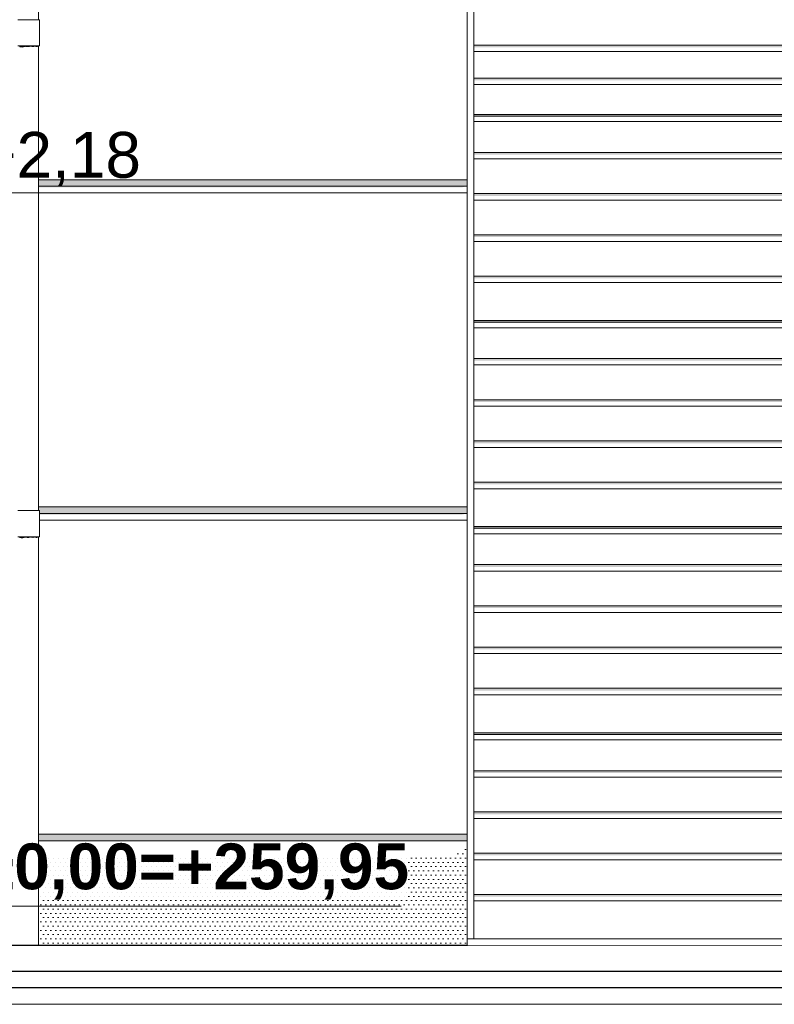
# Model space of a CAD drawing. Header units: millimetres. Extents: x 11 to 55443, y -2 to 19464.
# Tile 22 of 135: x 13117 to 15424, y 10654 to 13663. Entities that reach past the tile are written whole.
import ezdxf

# ---------------------------------------------------------------- set-up
doc = ezdxf.new("R2010")
doc.units = ezdxf.units.MM
doc.header["$MEASUREMENT"] = 0
doc.linetypes.add('Wipeout_Contour', pattern=[1000, 0, -1000])
for name, color, linetype in [('A_WYM_ZEWNETRZNE', 7, 'Continuous'), ('Nowe_A__SCIANY', 7, 'Continuous'), ('Nowe_A__STROPY', 7, 'Continuous'), ('Nowe_A_WN_WYPOSAZENIE', 7, 'Continuous'), ('Nowe_Drzwi Archicad', 7, 'Continuous')]:
    doc.layers.add(name, color=color, linetype=linetype)
for name, color, linetype, lineweight in [('A_WYM_ZEWNETRZNE_Nr_pióra__45', 7, 'Continuous', 15), ('A_WYM_ZEWNETRZNE_Nr_pióra__85', 7, 'Continuous', 13), ('A_WYPEŁNIENIA RYSUNKI_Nr_pióra__18', 9, 'Continuous', 13), ('Nowe_A__SCIANY_Nr_pióra__87', 7, 'Continuous', 13), ('Nowe_A__STROPY_Nr_pióra__1', 7, 'Continuous', 13), ('Nowe_A__STROPY_Nr_pióra__21', 7, 'Continuous', 25), ('Nowe_A_WN_WYPOSAZENIE_Nr_pióra__2', 7, 'Continuous', 13), ('Nowe_Drzwi Archicad_Nr_pióra__101', 252, 'Continuous', 5), ('Nowe_Drzwi Archicad_Nr_pióra__81', 7, 'Continuous', 13), ('Nowe_Drzwi Archicad_Nr_pióra__87', 7, 'Continuous', 13)]:
    doc.layers.add(name, color=color, linetype=linetype, lineweight=lineweight)
doc.styles.add('STYL_AUTOMATYCZNY_3', font='arial.ttf')
doc.styles.add('STYL_AUTOMATYCZNY_4', font='arial.ttf')

# ---------------------------------------------------------------- blocks, each defined once
blk = doc.blocks.new('ElemPrzekroju_1_1', base_point=(7287.1, 10854))
at = {"color": 254, "linetype": 'Wipeout_Contour', "lineweight": 0, "ltscale": 153583.414394}
blk.add_wipeout([(13174.9, 14134), (13174.9, 13663.1), (13177.2, 13663.1), (13177.2, 13583.1), (13174.9, 13583.1), (13174.9, 13174), (14485.2, 13174), (14485.2, 14134)], dxfattribs=at).dxf.layer = 'Nowe_A__SCIANY'
at = {"color": 254, "linetype": 'Wipeout_Contour', "lineweight": 0, "ltscale": 75016.242034}
blk.add_wipeout([(13174.9, 12174), (14485.2, 12174), (14485.2, 13134), (13174.9, 13134)], dxfattribs=at).dxf.layer = 'Nowe_A__SCIANY'
at = {"color": 254, "linetype": 'Wipeout_Contour', "lineweight": 0, "ltscale": 76395.332423}
blk.add_wipeout([(14485.2, 13174), (13174.9, 13174), (13174.9, 13154), (14485.2, 13154)], dxfattribs=at).dxf.layer = 'Nowe_A__SCIANY'
at = {"color": 254, "linetype": 'Wipeout_Contour', "lineweight": 0, "ltscale": 109559.449377}
blk.add_wipeout([(13174.9, 12163.1), (13177.2, 12163.1), (13177.2, 12154), (14485.2, 12154), (14485.2, 12174), (13174.9, 12174)], dxfattribs=at).dxf.layer = 'Nowe_A__SCIANY'
at = {"layer": 'Nowe_A__SCIANY', "linetype": 'Continuous', "lineweight": 0, "true_color": 0x000000}
for points in [[(14485.2, 13174), (13174.9, 13174), (13174.9, 13154), (14485.2, 13154)], [(13174.9, 12163.1), (13177.2, 12163.1), (13177.2, 12154), (14485.2, 12154), (14485.2, 12174), (13174.9, 12174)]]:
    blk.add_hatch(color=18, dxfattribs=at).paths.add_polyline_path(points)
at = {"layer": 'Nowe_A__SCIANY_Nr_pióra__87', "color": 7, "linetype": 'Continuous', "lineweight": 13}
for p, q in [((13174.9, 13174), (14485.2, 13174)), ((13174.9, 12174), (14485.2, 12174))]:
    blk.add_line(p, q, dxfattribs=at)
at = {"color": 254, "linetype": 'Wipeout_Contour', "lineweight": 0, "ltscale": 76340.179989}
blk.add_wipeout([(13174.9, 13154), (13174.9, 13134), (14485.2, 13134), (14485.2, 13154)], dxfattribs=at).dxf.layer = 'Nowe_A__SCIANY'
at = {"color": 254, "linetype": 'Wipeout_Contour', "lineweight": 0, "ltscale": 73644.006634}
blk.add_wipeout([(14485.2, 12154), (13177.2, 12154), (13177.2, 12134), (14485.2, 12134)], dxfattribs=at).dxf.layer = 'Nowe_A__SCIANY'
at = {"layer": 'Nowe_A__SCIANY', "linetype": 'Continuous', "lineweight": 0, "true_color": 0x000000}
for points in [[(13174.9, 13150.6), (14468.7, 13150.6), (14485.2, 13154), (13174.9, 13154)], [(13177.2, 12154), (13177.2, 12150.6), (14468.7, 12150.6), (14485.2, 12154)]]:
    blk.add_hatch(color=18, dxfattribs=at).paths.add_polyline_path(points)
at = {"layer": 'Nowe_A__SCIANY_Nr_pióra__87', "color": 7, "linetype": 'Continuous', "lineweight": 13}
for p, q in [((13174.9, 13154), (14485.2, 13154)), ((13174.9, 13134), (14485.2, 13134)), ((13177.2, 12154), (14485.2, 12154))]:
    blk.add_line(p, q, dxfattribs=at)
at = {"color": 254, "linetype": 'Wipeout_Contour', "lineweight": 0, "ltscale": 108134.951896}
blk.add_wipeout([(13177.2, 12083.1), (13174.9, 12083.1), (13174.9, 11174), (14485.2, 11174), (14485.2, 12134), (13177.2, 12134)], dxfattribs=at).dxf.layer = 'Nowe_A__SCIANY'
at = {"layer": 'Nowe_A__SCIANY_Nr_pióra__87', "color": 7, "linetype": 'Continuous', "lineweight": 13}
blk.add_line((13177.2, 12134), (14485.2, 12134), dxfattribs=at)
at = {"color": 254, "linetype": 'Wipeout_Contour', "lineweight": 0, "ltscale": 71113.97476}
blk.add_wipeout([(14485.2, 11174), (13174.9, 11174), (13174.9, 11154), (14485.2, 11154)], dxfattribs=at).dxf.layer = 'Nowe_A__SCIANY'
at = {"layer": 'Nowe_A__SCIANY', "linetype": 'Continuous', "lineweight": 0, "true_color": 0x000000}
blk.add_hatch(color=18, dxfattribs=at).paths.add_polyline_path([(14485.2, 11174), (13174.9, 11174), (13174.9, 11154), (14485.2, 11154)])
at = {"layer": 'Nowe_A__SCIANY_Nr_pióra__87', "color": 7, "linetype": 'Continuous', "lineweight": 13}
blk.add_line((13174.9, 11174), (14485.2, 11174), dxfattribs=at)
blk = doc.blocks.new('ElemPrzekroju_2_1', base_point=(7287.1, 10854))
at = {"color": 254, "linetype": 'Wipeout_Contour', "lineweight": 0, "ltscale": 84371.396691}
blk.add_wipeout([(14505.2, 13585.6), (14505.2, 13565.6), (17715.2, 13565.6), (17715.2, 13585.6)], dxfattribs=at).dxf.layer = 'Nowe_Drzwi Archicad'
at = {"color": 254, "linetype": 'Wipeout_Contour', "lineweight": 0, "ltscale": 83817.552851}
blk.add_wipeout([(14505.2, 13368.7), (14505.2, 13351.7), (17715.2, 13351.7), (17715.2, 13368.7)], dxfattribs=at).dxf.layer = 'Nowe_Drzwi Archicad'
at = {"color": 254, "linetype": 'Wipeout_Contour', "lineweight": 0, "ltscale": 83530.356527}
blk.add_wipeout([(14505.2, 13257.7), (14505.2, 13237.7), (17715.2, 13237.7), (17715.2, 13257.7)], dxfattribs=at).dxf.layer = 'Nowe_Drzwi Archicad'
at = {"color": 254, "linetype": 'Wipeout_Contour', "lineweight": 0, "ltscale": 83210.400961}
blk.add_wipeout([(14505.2, 13131.7), (14505.2, 13111.7), (17715.2, 13111.7), (17715.2, 13131.7)], dxfattribs=at).dxf.layer = 'Nowe_Drzwi Archicad'
at = {"color": 254, "linetype": 'Wipeout_Contour', "lineweight": 0, "ltscale": 82892.268311}
blk.add_wipeout([(14505.2, 13005.7), (14505.2, 12985.7), (17715.2, 12985.7), (17715.2, 13005.7)], dxfattribs=at).dxf.layer = 'Nowe_Drzwi Archicad'
at = {"color": 254, "linetype": 'Wipeout_Contour', "lineweight": 0, "ltscale": 82575.97969}
blk.add_wipeout([(14505.2, 12879.7), (14505.2, 12859.7), (17715.2, 12859.7), (17715.2, 12879.7)], dxfattribs=at).dxf.layer = 'Nowe_Drzwi Archicad'
at = {"color": 254, "linetype": 'Wipeout_Contour', "lineweight": 0, "ltscale": 82228.226666}
blk.add_wipeout([(14505.2, 12738.8), (14505.2, 12721.8), (17715.2, 12721.8), (17715.2, 12738.8)], dxfattribs=at).dxf.layer = 'Nowe_Drzwi Archicad'
at = {"color": 254, "linetype": 'Wipeout_Contour', "lineweight": 0, "ltscale": 81949.267322}
blk.add_wipeout([(14505.2, 12627.8), (14505.2, 12607.8), (17715.2, 12607.8), (17715.2, 12627.8)], dxfattribs=at).dxf.layer = 'Nowe_Drzwi Archicad'
at = {"color": 254, "linetype": 'Wipeout_Contour', "lineweight": 0, "ltscale": 81638.638215}
blk.add_wipeout([(14505.2, 12501.8), (14505.2, 12481.8), (17715.2, 12481.8), (17715.2, 12501.8)], dxfattribs=at).dxf.layer = 'Nowe_Drzwi Archicad'
at = {"color": 254, "linetype": 'Wipeout_Contour', "lineweight": 0, "ltscale": 81329.939995}
blk.add_wipeout([(14505.2, 12375.8), (14505.2, 12355.8), (17715.2, 12355.8), (17715.2, 12375.8)], dxfattribs=at).dxf.layer = 'Nowe_Drzwi Archicad'
at = {"color": 254, "linetype": 'Wipeout_Contour', "lineweight": 0, "ltscale": 81023.194569}
blk.add_wipeout([(14505.2, 12249.8), (14505.2, 12229.8), (17715.2, 12229.8), (17715.2, 12249.8)], dxfattribs=at).dxf.layer = 'Nowe_Drzwi Archicad'
at = {"color": 254, "linetype": 'Wipeout_Contour', "lineweight": 0, "ltscale": 80686.127891}
blk.add_wipeout([(14505.2, 12108.9), (14505.2, 12091.9), (17715.2, 12091.9), (17715.2, 12108.9)], dxfattribs=at).dxf.layer = 'Nowe_Drzwi Archicad'
at = {"color": 254, "linetype": 'Wipeout_Contour', "lineweight": 0, "ltscale": 80415.891853}
blk.add_wipeout([(14505.2, 11997.9), (14505.2, 11977.9), (17715.2, 11977.9), (17715.2, 11997.9)], dxfattribs=at).dxf.layer = 'Nowe_Drzwi Archicad'
at = {"color": 254, "linetype": 'Wipeout_Contour', "lineweight": 0, "ltscale": 80115.138924}
blk.add_wipeout([(14505.2, 11871.9), (14505.2, 11851.9), (17715.2, 11851.9), (17715.2, 11871.9)], dxfattribs=at).dxf.layer = 'Nowe_Drzwi Archicad'
at = {"color": 254, "linetype": 'Wipeout_Contour', "lineweight": 0, "ltscale": 79816.429816}
blk.add_wipeout([(14505.2, 11745.9), (14505.2, 11725.9), (17715.2, 11725.9), (17715.2, 11745.9)], dxfattribs=at).dxf.layer = 'Nowe_Drzwi Archicad'
at = {"color": 254, "linetype": 'Wipeout_Contour', "lineweight": 0, "ltscale": 79519.787714}
blk.add_wipeout([(14505.2, 11619.9), (14505.2, 11599.9), (17715.2, 11599.9), (17715.2, 11619.9)], dxfattribs=at).dxf.layer = 'Nowe_Drzwi Archicad'
at = {"color": 254, "linetype": 'Wipeout_Contour', "lineweight": 0, "ltscale": 79194.032812}
blk.add_wipeout([(14505.2, 11479), (14505.2, 11462), (17715.2, 11462), (17715.2, 11479)], dxfattribs=at).dxf.layer = 'Nowe_Drzwi Archicad'
at = {"color": 254, "linetype": 'Wipeout_Contour', "lineweight": 0, "ltscale": 78933.029522}
blk.add_wipeout([(14505.2, 11368), (14505.2, 11348), (17715.2, 11348), (17715.2, 11368)], dxfattribs=at).dxf.layer = 'Nowe_Drzwi Archicad'
at = {"color": 254, "linetype": 'Wipeout_Contour', "lineweight": 0, "ltscale": 78642.727804}
blk.add_wipeout([(14505.2, 11242), (14505.2, 11222), (17715.2, 11222), (17715.2, 11242)], dxfattribs=at).dxf.layer = 'Nowe_Drzwi Archicad'
at = {"color": 254, "linetype": 'Wipeout_Contour', "lineweight": 0, "ltscale": 78354.587843}
blk.add_wipeout([(14505.2, 11116), (14505.2, 11096), (17715.2, 11096), (17715.2, 11116)], dxfattribs=at).dxf.layer = 'Nowe_Drzwi Archicad'
at = {"color": 254, "linetype": 'Wipeout_Contour', "lineweight": 0, "ltscale": 160294.585802}
blk.add_wipeout([(17715.2, 10990), (14505.2, 10990), (14505.2, 10970), (17235.2, 10970), (17235.2, 10970.1), (17535.2, 10970.1), (17535.2, 10970), (17715.2, 10970)], dxfattribs=at).dxf.layer = 'Nowe_Drzwi Archicad'
at = {"color": 254, "linetype": 'Wipeout_Contour', "lineweight": 0, "ltscale": 84502.0698}
blk.add_wipeout([(14505.2, 13666.6), (14505.2, 13585.6), (17715.2, 13585.6), (17715.2, 13666.6)], dxfattribs=at).dxf.layer = 'Nowe_Drzwi Archicad'
at = {"color": 254, "linetype": 'Wipeout_Contour', "lineweight": 0, "ltscale": 83845.579475}
blk.add_wipeout([(14505.2, 13373.6), (14505.2, 13368.7), (17715.2, 13368.7), (17715.2, 13373.6)], dxfattribs=at).dxf.layer = 'Nowe_Drzwi Archicad'
at = {"color": 254, "linetype": 'Wipeout_Contour', "lineweight": 0, "ltscale": 83675.808771}
blk.add_wipeout([(14505.2, 13351.7), (14505.2, 13257.7), (17715.2, 13257.7), (17715.2, 13351.7)], dxfattribs=at).dxf.layer = 'Nowe_Drzwi Archicad'
at = {"color": 254, "linetype": 'Wipeout_Contour', "lineweight": 0, "ltscale": 83370.304762}
blk.add_wipeout([(14505.2, 13237.7), (14505.2, 13131.7), (17715.2, 13131.7), (17715.2, 13237.7)], dxfattribs=at).dxf.layer = 'Nowe_Drzwi Archicad'
at = {"color": 254, "linetype": 'Wipeout_Contour', "lineweight": 0, "ltscale": 83051.259794}
blk.add_wipeout([(14505.2, 13111.7), (14505.2, 13005.7), (17715.2, 13005.7), (17715.2, 13111.7)], dxfattribs=at).dxf.layer = 'Nowe_Drzwi Archicad'
at = {"color": 254, "linetype": 'Wipeout_Contour', "lineweight": 0, "ltscale": 82734.048326}
blk.add_wipeout([(14505.2, 12985.7), (14505.2, 12879.7), (17715.2, 12879.7), (17715.2, 12985.7)], dxfattribs=at).dxf.layer = 'Nowe_Drzwi Archicad'
at = {"color": 254, "linetype": 'Wipeout_Contour', "lineweight": 0, "ltscale": 82255.455867}
blk.add_wipeout([(14505.2, 12743.7), (14505.2, 12738.8), (17715.2, 12738.8), (17715.2, 12743.7)], dxfattribs=at).dxf.layer = 'Nowe_Drzwi Archicad'
at = {"color": 254, "linetype": 'Wipeout_Contour', "lineweight": 0, "ltscale": 82090.542736}
blk.add_wipeout([(14505.2, 12721.8), (14505.2, 12627.8), (17715.2, 12627.8), (17715.2, 12721.8)], dxfattribs=at).dxf.layer = 'Nowe_Drzwi Archicad'
at = {"color": 254, "linetype": 'Wipeout_Contour', "lineweight": 0, "ltscale": 81793.874565}
blk.add_wipeout([(14505.2, 12607.8), (14505.2, 12501.8), (17715.2, 12501.8), (17715.2, 12607.8)], dxfattribs=at).dxf.layer = 'Nowe_Drzwi Archicad'
at = {"color": 254, "linetype": 'Wipeout_Contour', "lineweight": 0, "ltscale": 81484.209974}
blk.add_wipeout([(14505.2, 12481.8), (14505.2, 12375.8), (17715.2, 12375.8), (17715.2, 12481.8)], dxfattribs=at).dxf.layer = 'Nowe_Drzwi Archicad'
at = {"color": 254, "linetype": 'Wipeout_Contour', "lineweight": 0, "ltscale": 81176.487312}
blk.add_wipeout([(14505.2, 12355.8), (14505.2, 12249.8), (17715.2, 12249.8), (17715.2, 12355.8)], dxfattribs=at).dxf.layer = 'Nowe_Drzwi Archicad'
at = {"color": 254, "linetype": 'Wipeout_Contour', "lineweight": 0, "ltscale": 80712.512582}
blk.add_wipeout([(14505.2, 12113.8), (14505.2, 12108.9), (17715.2, 12108.9), (17715.2, 12113.8)], dxfattribs=at).dxf.layer = 'Nowe_Drzwi Archicad'
at = {"color": 254, "linetype": 'Wipeout_Contour', "lineweight": 0, "ltscale": 80552.74384}
blk.add_wipeout([(14505.2, 12091.9), (14505.2, 11997.9), (17715.2, 11997.9), (17715.2, 12091.9)], dxfattribs=at).dxf.layer = 'Nowe_Drzwi Archicad'
at = {"color": 254, "linetype": 'Wipeout_Contour', "lineweight": 0, "ltscale": 80265.432622}
blk.add_wipeout([(14505.2, 11977.9), (14505.2, 11871.9), (17715.2, 11871.9), (17715.2, 11977.9)], dxfattribs=at).dxf.layer = 'Nowe_Drzwi Archicad'
at = {"color": 254, "linetype": 'Wipeout_Contour', "lineweight": 0, "ltscale": 79965.70076}
blk.add_wipeout([(14505.2, 11851.9), (14505.2, 11745.9), (17715.2, 11745.9), (17715.2, 11851.9)], dxfattribs=at).dxf.layer = 'Nowe_Drzwi Archicad'
at = {"color": 254, "linetype": 'Wipeout_Contour', "lineweight": 0, "ltscale": 79668.024123}
blk.add_wipeout([(14505.2, 11725.9), (14505.2, 11619.9), (17715.2, 11619.9), (17715.2, 11725.9)], dxfattribs=at).dxf.layer = 'Nowe_Drzwi Archicad'
at = {"color": 254, "linetype": 'Wipeout_Contour', "lineweight": 0, "ltscale": 79219.523478}
blk.add_wipeout([(14505.2, 11483.9), (14505.2, 11479), (17715.2, 11479), (17715.2, 11483.9)], dxfattribs=at).dxf.layer = 'Nowe_Drzwi Archicad'
at = {"color": 254, "linetype": 'Wipeout_Contour', "lineweight": 0, "ltscale": 79065.199634}
blk.add_wipeout([(14505.2, 11462), (14505.2, 11368), (17715.2, 11368), (17715.2, 11462)], dxfattribs=at).dxf.layer = 'Nowe_Drzwi Archicad'
at = {"color": 254, "linetype": 'Wipeout_Contour', "lineweight": 0, "ltscale": 78787.791214}
blk.add_wipeout([(14505.2, 11348), (14505.2, 11242), (17715.2, 11242), (17715.2, 11348)], dxfattribs=at).dxf.layer = 'Nowe_Drzwi Archicad'
at = {"color": 254, "linetype": 'Wipeout_Contour', "lineweight": 0, "ltscale": 78498.56946}
blk.add_wipeout([(14505.2, 11222), (14505.2, 11116), (17715.2, 11116), (17715.2, 11222)], dxfattribs=at).dxf.layer = 'Nowe_Drzwi Archicad'
at = {"color": 254, "linetype": 'Wipeout_Contour', "lineweight": 0, "ltscale": 78211.521516}
blk.add_wipeout([(14505.2, 11096), (14505.2, 10990), (17715.2, 10990), (17715.2, 11096)], dxfattribs=at).dxf.layer = 'Nowe_Drzwi Archicad'
at = {"color": 254, "linetype": 'Wipeout_Contour', "lineweight": 0, "ltscale": 160093.982573}
blk.add_wipeout([(14505.2, 10970), (14505.2, 10854), (17715.2, 10854), (17715.2, 10970), (17535.2, 10970), (17535.2, 10924), (17235.2, 10924), (17235.2, 10970)], dxfattribs=at).dxf.layer = 'Nowe_Drzwi Archicad'
at = {"layer": 'Nowe_Drzwi Archicad', "linetype": 'Continuous', "lineweight": 0, "true_color": 0x000000}
for points in [[(14505.2, 13373.6), (14505.2, 13368.7), (17715.2, 13368.7), (17715.2, 13373.6)], [(14505.2, 12743.7), (14505.2, 12738.8), (17715.2, 12738.8), (17715.2, 12743.7)], [(14505.2, 12113.8), (14505.2, 12108.9), (17715.2, 12108.9), (17715.2, 12113.8)], [(14505.2, 11483.9), (14505.2, 11479), (17715.2, 11479), (17715.2, 11483.9)]]:
    blk.add_hatch(color=18, dxfattribs=at).paths.add_polyline_path(points)
at = {"color": 254, "linetype": 'Wipeout_Contour', "lineweight": 0, "ltscale": 83968.59467}
blk.add_wipeout([(14505.2, 13464.6), (14505.2, 13373.6), (17715.2, 13373.6), (17715.2, 13464.6)], dxfattribs=at).dxf.layer = 'Nowe_Drzwi Archicad'
at = {"color": 254, "linetype": 'Wipeout_Contour', "lineweight": 0, "ltscale": 82406.248438}
blk.add_wipeout([(14505.2, 12859.7), (14505.2, 12743.7), (17715.2, 12743.7), (17715.2, 12859.7)], dxfattribs=at).dxf.layer = 'Nowe_Drzwi Archicad'
at = {"color": 254, "linetype": 'Wipeout_Contour', "lineweight": 0, "ltscale": 80858.670599}
blk.add_wipeout([(14505.2, 12229.8), (14505.2, 12113.8), (17715.2, 12113.8), (17715.2, 12229.8)], dxfattribs=at).dxf.layer = 'Nowe_Drzwi Archicad'
at = {"color": 254, "linetype": 'Wipeout_Contour', "lineweight": 0, "ltscale": 79360.775942}
blk.add_wipeout([(14505.2, 11599.9), (14505.2, 11483.9), (17715.2, 11483.9), (17715.2, 11599.9)], dxfattribs=at).dxf.layer = 'Nowe_Drzwi Archicad'
at = {"color": 254, "linetype": 'Wipeout_Contour', "lineweight": 0, "ltscale": 84111.060329}
blk.add_wipeout([(14505.2, 13484.6), (14505.2, 13464.6), (17715.2, 13464.6), (17715.2, 13484.6)], dxfattribs=at).dxf.layer = 'Nowe_Drzwi Archicad'
at = {"color": 254, "linetype": 'Wipeout_Contour', "lineweight": 0, "ltscale": 84241.171146}
blk.add_wipeout([(14505.2, 13565.6), (14505.2, 13484.6), (17715.2, 13484.6), (17715.2, 13565.6)], dxfattribs=at).dxf.layer = 'Nowe_Drzwi Archicad'
at = {"color": 254, "linetype": 'Wipeout_Contour', "lineweight": 0, "ltscale": 77702.088137}
blk.add_wipeout([(14485.2, 14854), (14485.2, 10854), (14492.7, 10854), (14492.7, 14846.5)], dxfattribs=at).dxf.layer = 'Nowe_Drzwi Archicad'
at = {"color": 254, "linetype": 'Wipeout_Contour', "lineweight": 0, "ltscale": 77717.760531}
blk.add_wipeout([(14492.7, 14846.5), (14492.7, 10854), (14505.2, 10854), (14505.2, 14834)], dxfattribs=at).dxf.layer = 'Nowe_Drzwi Archicad'
at = {"layer": 'Nowe_Drzwi Archicad', "linetype": 'Continuous', "lineweight": 0, "true_color": 0x000000}
for points in [[(17715.2, 13585.6), (14505.2, 13585.6), (14505.2, 13578.5), (17580.2, 13578.5), (17580.2, 13565.6), (17715.2, 13565.6)], [(17715.2, 13484.6), (14505.2, 13484.6), (14505.2, 13477.5), (17580.2, 13477.5), (17580.2, 13464.6), (17715.2, 13464.6)], [(17715.2, 13368.7), (14505.2, 13368.7), (14505.2, 13366.5), (17580.2, 13366.5), (17580.2, 13351.7), (17715.2, 13351.7)], [(17715.2, 13257.7), (14505.2, 13257.7), (14505.2, 13250.6), (17580.2, 13250.6), (17580.2, 13237.7), (17715.2, 13237.7)], [(17715.2, 13131.7), (14505.2, 13131.7), (14505.2, 13124.6), (17580.2, 13124.6), (17580.2, 13111.7), (17715.2, 13111.7)], [(17715.2, 13005.7), (14505.2, 13005.7), (14505.2, 12998.6), (17580.2, 12998.6), (17580.2, 12985.7), (17715.2, 12985.7)], [(17715.2, 12879.7), (14505.2, 12879.7), (14505.2, 12872.6), (17580.2, 12872.6), (17580.2, 12859.7), (17715.2, 12859.7)], [(17715.2, 12738.8), (14505.2, 12738.8), (14505.2, 12736.6), (17580.2, 12736.6), (17580.2, 12721.8), (17715.2, 12721.8)], [(17715.2, 12627.8), (14505.2, 12627.8), (14505.2, 12620.7), (17580.2, 12620.7), (17580.2, 12607.8), (17715.2, 12607.8)], [(17715.2, 12501.8), (14505.2, 12501.8), (14505.2, 12494.7), (17580.2, 12494.7), (17580.2, 12481.8), (17715.2, 12481.8)], [(17715.2, 12375.8), (14505.2, 12375.8), (14505.2, 12368.7), (17580.2, 12368.7), (17580.2, 12355.8), (17715.2, 12355.8)], [(17715.2, 12249.8), (14505.2, 12249.8), (14505.2, 12242.7), (17580.2, 12242.7), (17580.2, 12229.8), (17715.2, 12229.8)], [(17715.2, 12108.9), (14505.2, 12108.9), (14505.2, 12106.7), (17580.2, 12106.7), (17580.2, 12091.9), (17715.2, 12091.9)], [(17715.2, 11997.9), (14505.2, 11997.9), (14505.2, 11990.8), (17580.2, 11990.8), (17580.2, 11977.9), (17715.2, 11977.9)], [(17715.2, 11871.9), (14505.2, 11871.9), (14505.2, 11864.8), (17580.2, 11864.8), (17580.2, 11851.9), (17715.2, 11851.9)], [(14505.2, 11738.8), (17580.2, 11738.8), (17580.2, 11725.9), (17715.2, 11725.9), (17715.2, 11745.9), (14505.2, 11745.9)], [(17715.2, 11619.9), (14505.2, 11619.9), (14505.2, 11612.8), (17580.2, 11612.8), (17580.2, 11599.9), (17715.2, 11599.9)], [(14505.2, 11476.8), (17580.2, 11476.8), (17580.2, 11462), (17715.2, 11462), (17715.2, 11479), (14505.2, 11479)], [(17715.2, 11368), (14505.2, 11368), (14505.2, 11360.9), (17580.2, 11360.9), (17580.2, 11348), (17715.2, 11348)], [(17715.2, 11242), (14505.2, 11242), (14505.2, 11234.9), (17580.2, 11234.9), (17580.2, 11222), (17715.2, 11222)], [(17715.2, 11116), (14505.2, 11116), (14505.2, 11108.9), (17580.2, 11108.9), (17580.2, 11096), (17715.2, 11096)], [(14505.2, 10990), (14505.2, 10982.9), (17580.2, 10982.9), (17580.2, 10970), (17715.2, 10970), (17715.2, 10990)]]:
    blk.add_hatch(color=18, dxfattribs=at).paths.add_polyline_path(points)
at = {"layer": 'Nowe_Drzwi Archicad_Nr_pióra__101', "color": 252, "linetype": 'Continuous', "lineweight": 5}
for p, q in [((14505.2, 14834), (14505.2, 13351.7)), ((14505.2, 13351.7), (14505.2, 13257.7)), ((14505.2, 13257.7), (14505.2, 13237.7)), ((14505.2, 13237.7), (14505.2, 13131.7)), ((14505.2, 13131.7), (14505.2, 13111.7)), ((14505.2, 13111.7), (14505.2, 13005.7)), ((14505.2, 13005.7), (14505.2, 12985.7)), ((14505.2, 12985.7), (14505.2, 12879.7)), ((14505.2, 12879.7), (14505.2, 12859.7)), ((14505.2, 12859.7), (14505.2, 12743.7)), ((14505.2, 12743.7), (14505.2, 12721.8)), ((14505.2, 12721.8), (14505.2, 12627.8)), ((14505.2, 12627.8), (14505.2, 12607.8)), ((14505.2, 12607.8), (14505.2, 12501.8)), ((14505.2, 12501.8), (14505.2, 12481.8)), ((14505.2, 12481.8), (14505.2, 12375.8)), ((14505.2, 12375.8), (14505.2, 12355.8)), ((14505.2, 12355.8), (14505.2, 12249.8)), ((14505.2, 12249.8), (14505.2, 12229.8)), ((14505.2, 12229.8), (14505.2, 12113.8)), ((14505.2, 12113.8), (14505.2, 12091.9)), ((14505.2, 12091.9), (14505.2, 11997.9)), ((14505.2, 11997.9), (14505.2, 11977.9)), ((14505.2, 11977.9), (14505.2, 11871.9)), ((14505.2, 11871.9), (14505.2, 11851.9)), ((14505.2, 11851.9), (14505.2, 11745.9)), ((14505.2, 11745.9), (14505.2, 11725.9)), ((14505.2, 11725.9), (14505.2, 11619.9)), ((14505.2, 11619.9), (14505.2, 11599.9)), ((14505.2, 11599.9), (14505.2, 11483.9)), ((14505.2, 11483.9), (14505.2, 11462)), ((14505.2, 11462), (14505.2, 11368)), ((14505.2, 11368), (14505.2, 11348)), ((14505.2, 11348), (14505.2, 11242)), ((14505.2, 11242), (14505.2, 11222)), ((14505.2, 11222), (14505.2, 11116)), ((14505.2, 11116), (14505.2, 11096)), ((14505.2, 11096), (14505.2, 10990)), ((14505.2, 10990), (14505.2, 10970)), ((14505.2, 10970), (14505.2, 10854))]:
    blk.add_line(p, q, dxfattribs=at)
at = {"layer": 'Nowe_Drzwi Archicad_Nr_pióra__81', "color": 7, "linetype": 'Continuous', "lineweight": 13}
for p, q in [((14505.2, 13585.6), (17715.2, 13585.6)), ((17715.2, 13565.6), (14505.2, 13565.6)), ((14505.2, 13484.6), (17715.2, 13484.6)), ((17715.2, 13464.6), (14505.2, 13464.6)), ((17715.2, 13373.6), (14505.2, 13373.6)), ((17715.2, 13368.7), (14505.2, 13368.7)), ((17715.2, 13351.7), (14505.2, 13351.7)), ((14505.2, 13257.7), (17715.2, 13257.7)), ((17715.2, 13237.7), (14505.2, 13237.7)), ((14505.2, 13131.7), (17715.2, 13131.7)), ((17715.2, 13111.7), (14505.2, 13111.7)), ((14505.2, 13005.7), (17715.2, 13005.7)), ((17715.2, 12985.7), (14505.2, 12985.7)), ((14505.2, 12879.7), (17715.2, 12879.7)), ((17715.2, 12859.7), (14505.2, 12859.7)), ((17715.2, 12743.7), (14505.2, 12743.7)), ((17715.2, 12738.8), (14505.2, 12738.8)), ((17715.2, 12721.8), (14505.2, 12721.8)), ((14505.2, 12627.8), (17715.2, 12627.8)), ((17715.2, 12607.8), (14505.2, 12607.8)), ((14505.2, 12501.8), (17715.2, 12501.8)), ((17715.2, 12481.8), (14505.2, 12481.8)), ((14505.2, 12375.8), (17715.2, 12375.8)), ((17715.2, 12355.8), (14505.2, 12355.8)), ((14505.2, 12249.8), (17715.2, 12249.8)), ((17715.2, 12229.8), (14505.2, 12229.8)), ((17715.2, 12113.8), (14505.2, 12113.8)), ((17715.2, 12108.9), (14505.2, 12108.9)), ((17715.2, 12091.9), (14505.2, 12091.9)), ((14505.2, 11997.9), (17715.2, 11997.9)), ((17715.2, 11977.9), (14505.2, 11977.9)), ((14505.2, 11871.9), (17715.2, 11871.9)), ((17715.2, 11851.9), (14505.2, 11851.9)), ((14505.2, 11745.9), (17715.2, 11745.9)), ((17715.2, 11725.9), (14505.2, 11725.9)), ((14505.2, 11619.9), (17715.2, 11619.9)), ((17715.2, 11599.9), (14505.2, 11599.9)), ((17715.2, 11483.9), (14505.2, 11483.9)), ((17715.2, 11479), (14505.2, 11479)), ((17715.2, 11462), (14505.2, 11462)), ((14505.2, 11368), (17715.2, 11368)), ((17715.2, 11348), (14505.2, 11348)), ((14505.2, 11242), (17715.2, 11242)), ((17715.2, 11222), (14505.2, 11222)), ((14505.2, 11116), (17715.2, 11116)), ((17715.2, 11096), (14505.2, 11096)), ((14505.2, 10990), (17715.2, 10990)), ((17235.2, 10970), (14505.2, 10970))]:
    blk.add_line(p, q, dxfattribs=at)
at = {"layer": 'Nowe_Drzwi Archicad_Nr_pióra__87', "color": 7, "linetype": 'Continuous', "lineweight": 13}
for p, q in [((14485.2, 14134), (14485.2, 13174)), ((14485.2, 13154), (14485.2, 13174)), ((14485.2, 13154), (14485.2, 13134)), ((14485.2, 13134), (14485.2, 12174)), ((14485.2, 12154), (14485.2, 12174)), ((14485.2, 12154), (14485.2, 12134)), ((14485.2, 12134), (14485.2, 11174)), ((14485.2, 11154), (14485.2, 11174))]:
    blk.add_line(p, q, dxfattribs=at)
blk = doc.blocks.new('ElemPrzekroju_11_1', base_point=(7287.1, 10854))
at = {"color": 254, "linetype": 'Wipeout_Contour', "lineweight": 0, "ltscale": 67699.677253}
blk.add_wipeout([(12658.5, 11154), (12658.5, 10834), (13074.9, 10834), (13074.9, 11154)], dxfattribs=at).dxf.layer = 'Nowe_A__SCIANY'
at = {"color": 254, "linetype": 'Wipeout_Contour', "lineweight": 0, "ltscale": 70690.353461}
blk.add_wipeout([(13174.9, 10834), (14485.2, 10834), (14485.2, 11154), (13174.9, 11154)], dxfattribs=at).dxf.layer = 'Nowe_A__SCIANY'
at = {"layer": 'Nowe_A__SCIANY', "linetype": 'Continuous', "lineweight": 0, "true_color": 0x000000}
blk.add_hatch(color=18, dxfattribs=at).paths.add_polyline_path([(12959.2, 10834), (13074.9, 10834), (13074.9, 11154), (12959.2, 11154)])
at = {"layer": 'Nowe_A__SCIANY_Nr_pióra__87', "color": 7, "linetype": 'Continuous', "lineweight": 13}
for p, q in [((13074.9, 11154), (12658.5, 11154)), ((12658.5, 10854), (12658.5, 11154)), ((14485.2, 11154), (13174.9, 11154)), ((14485.2, 10854), (14485.2, 11154))]:
    blk.add_line(p, q, dxfattribs=at)
blk = doc.blocks.new('ElemPrzekroju_24_1', base_point=(7287.1, 10854))
at = {"color": 254, "linetype": 'Wipeout_Contour', "lineweight": 0, "ltscale": 73703.550966}
blk.add_wipeout([(13171.9, 13583.1), (13171.9, 12163.1), (13174.9, 12163.1), (13174.9, 13583.1)], dxfattribs=at).dxf.layer = 'Nowe_A_WN_WYPOSAZENIE'
at = {"color": 254, "linetype": 'Wipeout_Contour', "lineweight": 0, "ltscale": 69863.770398}
blk.add_wipeout([(13171.9, 10834), (13174.9, 10834), (13174.9, 12083.1), (13171.9, 12083.1)], dxfattribs=at).dxf.layer = 'Nowe_A_WN_WYPOSAZENIE'
at = {"color": 254, "linetype": 'Wipeout_Contour', "lineweight": 0, "ltscale": 73686.814987}
blk.add_wipeout([(13171.9, 13583.1), (13163.2, 13583.1), (13163.2, 12163.1), (13171.9, 12163.1)], dxfattribs=at).dxf.layer = 'Nowe_A_WN_WYPOSAZENIE'
at = {"color": 254, "linetype": 'Wipeout_Contour', "lineweight": 0, "ltscale": 69846.117332}
blk.add_wipeout([(13163.2, 10834), (13171.9, 10834), (13171.9, 12083.1), (13163.2, 12083.1)], dxfattribs=at).dxf.layer = 'Nowe_A_WN_WYPOSAZENIE'
at = {"color": 254, "linetype": 'Wipeout_Contour', "lineweight": 0, "ltscale": 73655.371064}
blk.add_wipeout([(13163.2, 13583.1), (13149.9, 13583.1), (13149.9, 12163.1), (13163.2, 12163.1)], dxfattribs=at).dxf.layer = 'Nowe_A_WN_WYPOSAZENIE'
at = {"color": 254, "linetype": 'Wipeout_Contour', "lineweight": 0, "ltscale": 69812.949135}
blk.add_wipeout([(13149.9, 10834), (13163.2, 10834), (13163.2, 12083.1), (13149.9, 12083.1)], dxfattribs=at).dxf.layer = 'Nowe_A_WN_WYPOSAZENIE'
at = {"color": 254, "linetype": 'Wipeout_Contour', "lineweight": 0, "ltscale": 75805.395604}
blk.add_wipeout([(13177.2, 13583.1), (13177.2, 13663.1), (13171.5, 13663.1), (13171.5, 13583.1)], dxfattribs=at).dxf.layer = 'Nowe_A_WN_WYPOSAZENIE'
at = {"color": 254, "linetype": 'Wipeout_Contour', "lineweight": 0, "ltscale": 73613.026534}
blk.add_wipeout([(13133.6, 12163.1), (13149.9, 12163.1), (13149.9, 13583.1), (13133.6, 13583.1)], dxfattribs=at).dxf.layer = 'Nowe_A_WN_WYPOSAZENIE'
at = {"color": 254, "linetype": 'Wipeout_Contour', "lineweight": 0, "ltscale": 71613.903902}
blk.add_wipeout([(13177.2, 12083.1), (13177.2, 12163.1), (13171.5, 12163.1), (13171.5, 12083.1)], dxfattribs=at).dxf.layer = 'Nowe_A_WN_WYPOSAZENIE'
at = {"color": 254, "linetype": 'Wipeout_Contour', "lineweight": 0, "ltscale": 69768.280286}
blk.add_wipeout([(13133.6, 10834), (13149.9, 10834), (13149.9, 12083.1), (13133.6, 12083.1)], dxfattribs=at).dxf.layer = 'Nowe_A_WN_WYPOSAZENIE'
at = {"color": 254, "linetype": 'Wipeout_Contour', "lineweight": 0, "ltscale": 75782.624782}
blk.add_wipeout([(13171.5, 13583.1), (13171.5, 13663.1), (13160.8, 13663.1), (13160.8, 13583.1)], dxfattribs=at).dxf.layer = 'Nowe_A_WN_WYPOSAZENIE'
at = {"color": 254, "linetype": 'Wipeout_Contour', "lineweight": 0, "ltscale": 73564.901762}
blk.add_wipeout([(13116.3, 13583.1), (13116.3, 12163.1), (13133.6, 12163.1), (13133.6, 13583.1)], dxfattribs=at).dxf.layer = 'Nowe_A_WN_WYPOSAZENIE'
at = {"color": 254, "linetype": 'Wipeout_Contour', "lineweight": 0, "ltscale": 71589.799755}
blk.add_wipeout([(13171.5, 12083.1), (13171.5, 12163.1), (13160.8, 12163.1), (13160.8, 12083.1)], dxfattribs=at).dxf.layer = 'Nowe_A_WN_WYPOSAZENIE'
at = {"color": 254, "linetype": 'Wipeout_Contour', "lineweight": 0, "ltscale": 69717.51044}
blk.add_wipeout([(13133.6, 12083.1), (13116.3, 12083.1), (13116.3, 10834), (13133.6, 10834)], dxfattribs=at).dxf.layer = 'Nowe_A_WN_WYPOSAZENIE'
at = {"layer": 'Nowe_A_WN_WYPOSAZENIE_Nr_pióra__2', "color": 7, "linetype": 'Continuous', "lineweight": 13}
for p, q in [((13177.2, 13583.1), (13177.2, 13663.1)), ((13177.2, 12083.1), (13177.2, 12163.1))]:
    blk.add_line(p, q, dxfattribs=at)
at = {"color": 254, "linetype": 'Wipeout_Contour', "lineweight": 0, "ltscale": 75747.439551}
blk.add_wipeout([(13160.8, 13583.1), (13160.8, 13663.1), (13146.2, 13663.1), (13146.2, 13583.1)], dxfattribs=at).dxf.layer = 'Nowe_A_WN_WYPOSAZENIE'
at = {"color": 254, "linetype": 'Wipeout_Contour', "lineweight": 0, "ltscale": 71552.552616}
blk.add_wipeout([(13160.8, 12083.1), (13160.8, 12163.1), (13146.2, 12163.1), (13146.2, 12083.1)], dxfattribs=at).dxf.layer = 'Nowe_A_WN_WYPOSAZENIE'
at = {"layer": 'Nowe_A_WN_WYPOSAZENIE', "linetype": 'Continuous', "lineweight": 0, "true_color": 0x000000}
for points in [[(13171.9, 13583.1), (13163.2, 13583.1), (13163.2, 13580.8), (13168.8, 13579.2), (13171.9, 13580.5)], [(13171.9, 13583.1), (13171.9, 13580.5), (13174, 13578.5), (13174.9, 13579.9), (13174.9, 13583.1)], [(13171.9, 12083.1), (13163.2, 12083.1), (13163.2, 12080.8), (13168.8, 12079.2), (13171.9, 12080.5)], [(13171.9, 12083.1), (13171.9, 12080.5), (13174, 12078.5), (13174.9, 12079.9), (13174.9, 12083.1)]]:
    blk.add_hatch(color=18, dxfattribs=at).paths.add_polyline_path(points)
at = {"layer": 'Nowe_A_WN_WYPOSAZENIE_Nr_pióra__2', "color": 7, "linetype": 'Continuous', "lineweight": 13}
for p, q in [((13174.9, 13663.1), (13174.9, 15083.1)), ((13177.2, 13663.1), (13171.5, 13663.1)), ((13177.2, 13583.1), (13171.5, 13583.1)), ((13174.9, 12163.1), (13174.9, 13583.1)), ((13177.2, 12163.1), (13171.5, 12163.1)), ((13177.2, 12083.1), (13171.5, 12083.1)), ((13174.9, 10834), (13174.9, 12083.1))]:
    blk.add_line(p, q, dxfattribs=at)
at = {"color": 254, "linetype": 'Wipeout_Contour', "lineweight": 0, "ltscale": 75703.667517}
blk.add_wipeout([(13146.2, 13583.1), (13146.2, 13663.1), (13129.3, 13663.1), (13129.3, 13583.1)], dxfattribs=at).dxf.layer = 'Nowe_A_WN_WYPOSAZENIE'
at = {"color": 254, "linetype": 'Wipeout_Contour', "lineweight": 0, "ltscale": 71506.212639}
blk.add_wipeout([(13146.2, 12083.1), (13146.2, 12163.1), (13129.3, 12163.1), (13129.3, 12083.1)], dxfattribs=at).dxf.layer = 'Nowe_A_WN_WYPOSAZENIE'
at = {"layer": 'Nowe_A_WN_WYPOSAZENIE', "linetype": 'Continuous', "lineweight": 0, "true_color": 0x000000}
for points in [[(13163.2, 13583.1), (13149.9, 13583.1), (13149.9, 13580.7), (13158.2, 13579.4), (13163.2, 13580.8)], [(13163.2, 12083.1), (13149.9, 12083.1), (13149.9, 12080.7), (13158.2, 12079.4), (13163.2, 12080.8)]]:
    blk.add_hatch(color=18, dxfattribs=at).paths.add_polyline_path(points)
at = {"layer": 'Nowe_A_WN_WYPOSAZENIE_Nr_pióra__2', "color": 7, "linetype": 'Continuous', "lineweight": 13}
for p, q in [((13160.8, 13663.1), (13146.2, 13663.1)), ((13171.5, 13663.1), (13160.8, 13663.1)), ((13160.8, 13583.1), (13146.2, 13583.1)), ((13171.5, 13583.1), (13160.8, 13583.1)), ((13160.8, 12163.1), (13146.2, 12163.1)), ((13171.5, 12163.1), (13160.8, 12163.1)), ((13160.8, 12083.1), (13146.2, 12083.1)), ((13171.5, 12083.1), (13160.8, 12083.1))]:
    blk.add_line(p, q, dxfattribs=at)
at = {"color": 254, "linetype": 'Wipeout_Contour', "lineweight": 0, "ltscale": 75656.06298}
blk.add_wipeout([(13129.3, 13583.1), (13129.3, 13663.1), (13111.9, 13663.1), (13111.9, 13583.1)], dxfattribs=at).dxf.layer = 'Nowe_A_WN_WYPOSAZENIE'
at = {"color": 254, "linetype": 'Wipeout_Contour', "lineweight": 0, "ltscale": 71455.811747}
blk.add_wipeout([(13129.3, 12083.1), (13129.3, 12163.1), (13111.9, 12163.1), (13111.9, 12083.1)], dxfattribs=at).dxf.layer = 'Nowe_A_WN_WYPOSAZENIE'
at = {"layer": 'Nowe_A_WN_WYPOSAZENIE', "linetype": 'Continuous', "lineweight": 0, "true_color": 0x000000}
for points in [[(13116.3, 13583.1), (13116.3, 13579.2), (13125.7, 13578), (13133.6, 13580.3), (13133.6, 13583.1)], [(13149.9, 13583.1), (13133.6, 13583.1), (13133.6, 13580.3), (13143.4, 13579.1), (13149.9, 13580.7)], [(13133.6, 12083.1), (13116.3, 12083.1), (13116.3, 12079.2), (13125.7, 12078), (13133.6, 12080.3)], [(13149.9, 12083.1), (13133.6, 12083.1), (13133.6, 12080.3), (13143.4, 12079.1), (13149.9, 12080.7)]]:
    blk.add_hatch(color=18, dxfattribs=at).paths.add_polyline_path(points)
at = {"layer": 'Nowe_A_WN_WYPOSAZENIE_Nr_pióra__2', "color": 7, "linetype": 'Continuous', "lineweight": 13}
for p, q in [((13129.3, 13663.1), (13111.9, 13663.1)), ((13146.2, 13663.1), (13129.3, 13663.1)), ((13129.3, 13583.1), (13111.9, 13583.1)), ((13146.2, 13583.1), (13129.3, 13583.1)), ((13129.3, 12163.1), (13111.9, 12163.1)), ((13146.2, 12163.1), (13129.3, 12163.1)), ((13129.3, 12083.1), (13111.9, 12083.1)), ((13146.2, 12083.1), (13129.3, 12083.1))]:
    blk.add_line(p, q, dxfattribs=at)
blk = doc.blocks.new('ElemPrzekroju_27_1', base_point=(7287.1, 10854))
at = {"color": 254, "linetype": 'Wipeout_Contour', "lineweight": 0, "ltscale": 122838.887801}
blk.add_wipeout([(49533.6, 10754), (429.8, 10754), (429.8, 10704), (49533.6, 10704)], dxfattribs=at).dxf.layer = 'Nowe_A__STROPY'
at = {"color": 254, "linetype": 'Wipeout_Contour', "lineweight": 0, "ltscale": 122996.403299}
blk.add_wipeout([(49533.6, 10834), (429.8, 10834), (429.8, 10754), (49533.6, 10754)], dxfattribs=at).dxf.layer = 'Nowe_A__STROPY'
at = {"color": 254, "linetype": 'Wipeout_Contour', "lineweight": 0, "ltscale": 122717.845394}
blk.add_wipeout([(429.8, 10654), (49533.6, 10654), (49533.6, 10704), (429.8, 10704)], dxfattribs=at).dxf.layer = 'Nowe_A__STROPY'
at = {"layer": 'Nowe_A__STROPY_Nr_pióra__1', "color": 7, "linetype": 'Continuous', "lineweight": 13}
blk.add_line((49533.6, 10654), (429.8, 10654), dxfattribs=at)
at = {"layer": 'Nowe_A__STROPY_Nr_pióra__21', "color": 7, "linetype": 'Continuous', "lineweight": 25}
for p, q in [((49533.6, 10834), (429.8, 10834)), ((49533.6, 10754), (429.8, 10754)), ((49533.6, 10704), (429.8, 10704))]:
    blk.add_line(p, q, dxfattribs=at)
blk = doc.blocks.new('ElemPrzekroju_30_1', base_point=(7287.1, 10854))
at = {"color": 254, "linetype": 'Wipeout_Contour', "lineweight": 0, "ltscale": 77764.557015}
blk.add_wipeout([(14485.2, 10854), (14485.2, 10834), (17735.2, 10834), (17735.2, 10854)], dxfattribs=at).dxf.layer = 'Nowe_A__SCIANY'
at = {"layer": 'Nowe_A__SCIANY_Nr_pióra__87', "color": 7, "linetype": 'Continuous', "lineweight": 13}
for p, q in [((17735.2, 10854), (14485.2, 10854)), ((14485.2, 10834), (14485.2, 10854)), ((17735.2, 10834), (17735.2, 10854))]:
    blk.add_line(p, q, dxfattribs=at)
blk = doc.blocks.new('Wymiary_3_1', base_point=(12943.2, 10854))
at = {"layer": 'A_WYM_ZEWNETRZNE_Nr_pióra__45', "color": 7, "linetype": 'Continuous', "lineweight": 15}
for p, q in [((12943.2, 13034), (12943.2, 13434)), ((12943.2, 13034), (12843.2, 13134)), ((12843.2, 13134), (12943.2, 13134)), ((12943.2, 13134), (13479, 13134)), ((12943.2, 10854), (12943.2, 11254)), ((12943.2, 10854), (12843.2, 10954)), ((12843.2, 10954), (12943.2, 10954)), ((12943.2, 10954), (14283.8, 10954))]:
    blk.add_line(p, q, dxfattribs=at)
at = {"layer": 'A_WYM_ZEWNETRZNE_Nr_pióra__85', "color": 7, "linetype": 'Continuous', "lineweight": 13}
for p, q in [((12943.2, 13034), (12868.2, 13034)), ((12943.2, 13034), (13018.2, 13034)), ((12943.2, 10854), (12868.2, 10854)), ((12943.2, 10854), (13018.2, 10854))]:
    blk.add_line(p, q, dxfattribs=at)
at = {"layer": 'A_WYM_ZEWNETRZNE_Nr_pióra__85', "color": 7, "lineweight": 13, "char_height": 140, "attachment_point": 7}
for s, insert, style in [('\\A1;{\\pql;\\fArial|b0|i0|c238|p0;\\W1.000000;+2,18}', (12993.2, 13154), 'STYL_AUTOMATYCZNY_3'), ('\\A1;{\\pql;\\fArial|b1|i0|c238|p0;\\W1.000000;±0,00=+259,95}', (12993.2, 10974), 'STYL_AUTOMATYCZNY_4')]:
    blk.add_mtext(s, dxfattribs=dict(at, insert=insert, style=style))

msp = doc.modelspace()

# ---------------------------------------------------------------- block references
at = {"layer": 'Nowe_A__SCIANY', "lineweight": 0}
msp.add_blockref('ElemPrzekroju_1_1', (7287.1, 10854), dxfattribs=at)

# ---------------------------------------------------------------- next in the draw order: block references
at = {"layer": 'Nowe_Drzwi Archicad', "lineweight": 0}
msp.add_blockref('ElemPrzekroju_2_1', (7287.1, 10854), dxfattribs=at)

# ---------------------------------------------------------------- next in the draw order: block references
at = {"layer": 'Nowe_A__SCIANY', "lineweight": 0}
msp.add_blockref('ElemPrzekroju_11_1', (7287.1, 10854), dxfattribs=at)

# ---------------------------------------------------------------- next in the draw order: block references
at = {"layer": 'Nowe_A_WN_WYPOSAZENIE', "lineweight": 0}
msp.add_blockref('ElemPrzekroju_24_1', (7287.1, 10854), dxfattribs=at)

# ---------------------------------------------------------------- next in the draw order: block references
at = {"layer": 'A_WYM_ZEWNETRZNE', "color": 7, "linetype": 'Continuous', "lineweight": 13}
msp.add_blockref('Wymiary_3_1', (12943.2, 10854), dxfattribs=at)
at = {"layer": 'Nowe_A__STROPY', "lineweight": 0}
msp.add_blockref('ElemPrzekroju_27_1', (7287.1, 10854), dxfattribs=at)

# ---------------------------------------------------------------- next in the draw order: block references
at = {"layer": 'Nowe_A__SCIANY', "lineweight": 0}
msp.add_blockref('ElemPrzekroju_30_1', (7287.1, 10854), dxfattribs=at)

# ---------------------------------------------------------------- next in the draw order: hatches: boundary and pattern name
at = {"layer": 'A_WYPEŁNIENIA RYSUNKI_Nr_pióra__18', "linetype": 'Continuous', "lineweight": 13}
h = msp.add_hatch(dxfattribs=at)
h.set_pattern_fill('Tynk_akrylowy_na_siatce__7B', color=9, style=0, pattern_type=2)
h.set_pattern_definition([(0, (7287.15, 10853.983), (0, 25.98076), [0, -15]), (0, (7294.65, 10866.974), (0, 25.98076), [0, -15])])
h.paths.add_polyline_path([(13174.9, 10834), (14485.2, 10834), (14485.2, 10854), (14485.2, 11154), (14455.2, 11111.6), (14435.2, 11103.3), (13174.9, 11103.3)])

doc.saveas('drawing.dxf')
